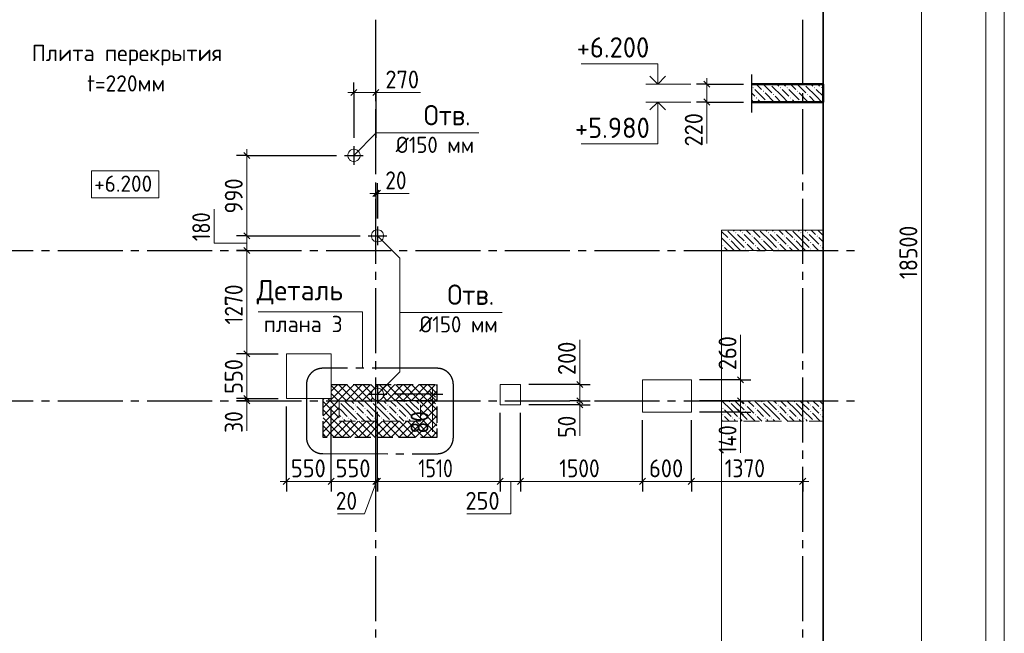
# Model space of a CAD drawing. Header units: millimetres. Extents: x 0 to 59400, y 0 to 42000.
# Tile 4 of 22: x 15433 to 27542, y 24071 to 31622. Entities that reach past the tile are written whole.
import ezdxf

# ---------------------------------------------------------------- set-up
doc = ezdxf.new("R2010")
doc.units = ezdxf.units.MM
doc.linetypes.add('______2', pattern=[270, 200, -70])
doc.linetypes.add('______5', pattern=[1100, 800, -100, 100, -100])
for name, color, linetype, lineweight in [('Standard', 7, 'Continuous', 25), ('ЖБ Перекрытие верхний уровень', 7, 'Continuous', 18), ('Общий01', 7, 'Continuous', 13), ('Примечания', 7, 'Continuous', 13), ('Размерная линия_ общее', 7, 'Continuous', 13)]:
    doc.layers.add(name, color=color, linetype=linetype, lineweight=lineweight)
doc.layers.add('ЖБ Пилон', color=7, linetype='______2', lineweight=13, true_color=0xa0a0a0)
doc.layers.add('Оси', color=7, linetype='______5', lineweight=13, true_color=0x656565)
doc.styles.add('ISOCPEUR', font='txt')

msp = doc.modelspace()

# ---------------------------------------------------------------- hatches: boundary and pattern name
at = {"layer": 'ЖБ Пилон', "linetype": 'Continuous', "lineweight": 18, "transparency": 33554687}
for points in [[(24234, 29000), (24241, 29006), (24247, 29000), (24241, 28993)], [(24234, 29000), (24241, 29006), (24247, 29000), (24241, 28993)], [(24314, 29000), (24321, 29006), (24327, 29000), (24321, 28993)], [(24314, 29000), (24321, 29006), (24327, 29000), (24321, 28993)], [(24434, 28960), (24441, 28966), (24447, 28960), (24441, 28953)], [(24434, 28960), (24441, 28966), (24447, 28960), (24441, 28953)], [(24634, 29000), (24641, 29006), (24647, 29000), (24641, 28993)], [(24634, 29000), (24641, 29006), (24647, 29000), (24641, 28993)], [(24714, 29000), (24721, 29006), (24727, 29000), (24721, 28993)], [(24714, 29000), (24721, 29006), (24727, 29000), (24721, 28993)], [(24834, 28960), (24841, 28966), (24847, 28960), (24841, 28953)], [(24834, 28960), (24841, 28966), (24847, 28960), (24841, 28953)], [(25034, 29000), (25041, 29006), (25047, 29000), (25041, 28993)], [(25034, 29000), (25041, 29006), (25047, 29000), (25041, 28993)], [(25114, 29000), (25121, 29006), (25127, 29000), (25121, 28993)], [(25114, 29000), (25121, 29006), (25127, 29000), (25121, 28993)], [(25234, 28960), (25241, 28966), (25247, 28960), (25241, 28953)], [(25234, 28960), (25241, 28966), (25247, 28960), (25241, 28953)], [(24074, 28840), (24081, 28846), (24087, 28840), (24081, 28833)], [(24074, 28840), (24081, 28846), (24087, 28840), (24081, 28833)], [(24154, 28920), (24161, 28926), (24167, 28920), (24161, 28913)], [(24154, 28920), (24161, 28926), (24167, 28920), (24161, 28913)], [(24354, 28880), (24361, 28886), (24367, 28880), (24361, 28873)], [(24354, 28880), (24361, 28886), (24367, 28880), (24361, 28873)], [(24474, 28840), (24481, 28846), (24487, 28840), (24481, 28833)], [(24474, 28840), (24481, 28846), (24487, 28840), (24481, 28833)], [(24554, 28920), (24561, 28926), (24567, 28920), (24561, 28913)], [(24554, 28920), (24561, 28926), (24567, 28920), (24561, 28913)], [(24754, 28880), (24761, 28886), (24767, 28880), (24761, 28873)], [(24754, 28880), (24761, 28886), (24767, 28880), (24761, 28873)], [(24874, 28840), (24881, 28846), (24887, 28840), (24881, 28833)], [(24874, 28840), (24881, 28846), (24887, 28840), (24881, 28833)], [(24954, 28920), (24961, 28926), (24967, 28920), (24961, 28913)], [(24954, 28920), (24961, 28926), (24967, 28920), (24961, 28913)], [(25154, 28880), (25161, 28886), (25167, 28880), (25161, 28873)], [(25154, 28880), (25161, 28886), (25167, 28880), (25161, 28873)], [(25274, 28840), (25281, 28846), (25287, 28840), (25281, 28833)], [(25274, 28840), (25281, 28846), (25287, 28840), (25281, 28833)], [(24354, 28800), (24361, 28806), (24367, 28800), (24361, 28793)], [(24354, 28800), (24361, 28806), (24367, 28800), (24361, 28793)], [(24754, 28800), (24761, 28806), (24767, 28800), (24761, 28793)], [(24754, 28800), (24761, 28806), (24767, 28800), (24761, 28793)], [(25154, 28800), (25161, 28806), (25167, 28800), (25161, 28793)], [(25154, 28800), (25161, 28806), (25167, 28800), (25161, 28793)], [(19363, 26924), (19367, 26920), (19363, 26915)], [(19554, 26880), (19561, 26886), (19567, 26880), (19561, 26873)], [(19754, 26920), (19761, 26926), (19767, 26920), (19761, 26913)], [(19954, 26880), (19961, 26886), (19967, 26880), (19961, 26873)], [(20154, 26920), (20161, 26926), (20167, 26920), (20161, 26913)], [(20354, 26880), (20361, 26886), (20363, 26884), (20363, 26875), (20361, 26873)], [(24154, 26920), (24161, 26926), (24167, 26920), (24161, 26913)], [(24154, 26920), (24161, 26926), (24167, 26920), (24161, 26913)], [(24354, 26880), (24361, 26886), (24367, 26880), (24361, 26873)], [(24354, 26880), (24361, 26886), (24367, 26880), (24361, 26873)], [(24554, 26920), (24561, 26926), (24567, 26920), (24561, 26913)], [(24554, 26920), (24561, 26926), (24567, 26920), (24561, 26913)], [(24754, 26880), (24761, 26886), (24767, 26880), (24761, 26873)], [(24754, 26880), (24761, 26886), (24767, 26880), (24761, 26873)], [(24954, 26920), (24961, 26926), (24967, 26920), (24961, 26913)], [(24954, 26920), (24961, 26926), (24967, 26920), (24961, 26913)], [(25154, 26880), (25161, 26886), (25167, 26880), (25161, 26873)], [(25154, 26880), (25161, 26886), (25167, 26880), (25161, 26873)], [(19554, 26800), (19561, 26806), (19567, 26800), (19561, 26793)], [(19674, 26840), (19681, 26846), (19687, 26840), (19681, 26833)], [(19674, 26760), (19681, 26766), (19687, 26760), (19681, 26753)], [(19954, 26800), (19961, 26806), (19967, 26800), (19961, 26793)], [(20074, 26840), (20081, 26846), (20087, 26840), (20081, 26833)], [(20074, 26760), (20081, 26766), (20087, 26760), (20081, 26753)], [(20354, 26800), (20361, 26806), (20363, 26804), (20363, 26795), (20361, 26793)], [(24074, 26840), (24081, 26846), (24087, 26840), (24081, 26833)], [(24074, 26840), (24081, 26846), (24087, 26840), (24081, 26833)], [(24074, 26760), (24081, 26766), (24087, 26760), (24081, 26753)], [(24074, 26760), (24081, 26766), (24087, 26760), (24081, 26753)], [(24354, 26800), (24361, 26806), (24367, 26800), (24361, 26793)], [(24354, 26800), (24361, 26806), (24367, 26800), (24361, 26793)], [(24474, 26840), (24481, 26846), (24487, 26840), (24481, 26833)], [(24474, 26840), (24481, 26846), (24487, 26840), (24481, 26833)], [(24474, 26760), (24481, 26766), (24487, 26760), (24481, 26753)], [(24474, 26760), (24481, 26766), (24487, 26760), (24481, 26753)], [(24754, 26800), (24761, 26806), (24767, 26800), (24761, 26793)], [(24754, 26800), (24761, 26806), (24767, 26800), (24761, 26793)], [(24874, 26840), (24881, 26846), (24887, 26840), (24881, 26833)], [(24874, 26840), (24881, 26846), (24887, 26840), (24881, 26833)], [(24874, 26760), (24881, 26766), (24887, 26760), (24881, 26753)], [(24874, 26760), (24881, 26766), (24887, 26760), (24881, 26753)], [(25154, 26800), (25161, 26806), (25167, 26800), (25161, 26793)], [(25154, 26800), (25161, 26806), (25167, 26800), (25161, 26793)], [(25274, 26840), (25281, 26846), (25287, 26840), (25281, 26833)], [(25274, 26840), (25281, 26846), (25287, 26840), (25281, 26833)], [(25274, 26760), (25281, 26766), (25287, 26760), (25281, 26753)], [(25274, 26760), (25281, 26766), (25287, 26760), (25281, 26753)], [(19394, 26720), (19401, 26726), (19407, 26720), (19401, 26713)], [(19474, 26720), (19481, 26726), (19487, 26720), (19481, 26713)], [(19597, 26682), (19601, 26686), (19605, 26682)], [(19794, 26720), (19801, 26726), (19807, 26720), (19801, 26713)], [(19874, 26720), (19881, 26726), (19887, 26720), (19881, 26713)], [(19997, 26682), (20001, 26686), (20005, 26682)], [(20194, 26720), (20201, 26726), (20207, 26720), (20201, 26713)], [(20274, 26720), (20281, 26726), (20287, 26720), (20281, 26713)], [(24194, 26720), (24201, 26726), (24207, 26720), (24201, 26713)], [(24194, 26720), (24201, 26726), (24207, 26720), (24201, 26713)], [(24274, 26720), (24281, 26726), (24287, 26720), (24281, 26713)], [(24274, 26720), (24281, 26726), (24287, 26720), (24281, 26713)], [(24397, 26682), (24401, 26686), (24405, 26682)], [(24397, 26682), (24401, 26686), (24405, 26682)], [(24594, 26720), (24601, 26726), (24607, 26720), (24601, 26713)], [(24594, 26720), (24601, 26726), (24607, 26720), (24601, 26713)], [(24674, 26720), (24681, 26726), (24687, 26720), (24681, 26713)], [(24674, 26720), (24681, 26726), (24687, 26720), (24681, 26713)], [(24797, 26682), (24801, 26686), (24805, 26682)], [(24797, 26682), (24801, 26686), (24805, 26682)], [(24994, 26720), (25001, 26726), (25007, 26720), (25001, 26713)], [(24994, 26720), (25001, 26726), (25007, 26720), (25001, 26713)], [(25074, 26720), (25081, 26726), (25087, 26720), (25081, 26713)], [(25074, 26720), (25081, 26726), (25087, 26720), (25081, 26713)], [(25197, 26682), (25201, 26686), (25205, 26682)], [(25197, 26682), (25201, 26686), (25205, 26682)]]:
    msp.add_hatch(color=7, dxfattribs=at).paths.add_polyline_path(points, flags=16)
at = {"layer": 'Общий01', "linetype": 'Continuous', "lineweight": 13, "transparency": 33554687}
for points in [[(24452, 30778), (24446, 30784), (24452, 30791), (24459, 30784)], [(24662, 30820), (24656, 30826), (24658, 30829), (24666, 30829), (24669, 30826)], [(24788, 30778), (24782, 30784), (24788, 30791), (24795, 30784)], [(24872, 30778), (24866, 30784), (24872, 30791), (24879, 30784)], [(25082, 30820), (25076, 30826), (25078, 30829), (25086, 30829), (25089, 30826)], [(25208, 30778), (25202, 30784), (25208, 30791), (25215, 30784)], [(25292, 30778), (25286, 30784), (25292, 30791), (25299, 30784)], [(24494, 30652), (24488, 30658), (24494, 30665), (24501, 30658)], [(24578, 30736), (24572, 30742), (24578, 30749), (24585, 30742)], [(24704, 30694), (24698, 30700), (24704, 30707), (24711, 30700)], [(24914, 30652), (24908, 30658), (24914, 30665), (24921, 30658)], [(24998, 30736), (24992, 30742), (24998, 30749), (25005, 30742)], [(25124, 30694), (25118, 30700), (25124, 30707), (25131, 30700)], [(24620, 30610), (24614, 30616), (24620, 30623), (24627, 30616)], [(25040, 30610), (25034, 30616), (25040, 30623), (25047, 30616)]]:
    msp.add_hatch(color=7, dxfattribs=at).paths.add_polyline_path(points, flags=16)

# ---------------------------------------------------------------- linework, layer by layer
at = {"layer": 'Standard', "color": 7, "linetype": '______5', "lineweight": -3, "transparency": 33554687}
for p, q in [((20566, 27332), (19159, 27332)), ((18959, 27132), (18959, 26482)), ((20766, 26481), (20766, 27132)), ((19159, 26282), (20566, 26281))]:
    msp.add_line(p, q, dxfattribs=at)
at = {"layer": 'Standard', "color": 9, "linetype": 'Continuous', "lineweight": -3, "true_color": 0xc7c7c7, "transparency": 33554687}
for p, q in [((19163, 26849), (19446, 27132)), ((19163, 26749), (19546, 27132)), ((19263, 27049), (19346, 27132)), ((19353, 27132), (19553, 26932)), ((19446, 26932), (19646, 27132)), ((19453, 27132), (19653, 26932)), ((19546, 26932), (19746, 27132)), ((19553, 27132), (19753, 26932)), ((19646, 26932), (19846, 27132)), ((19653, 27132), (19759, 27026)), ((19753, 27132), (19804, 27081)), ((19853, 27132), (20053, 26932)), ((19882, 27068), (19946, 27132)), ((19905, 26991), (20046, 27132)), ((19946, 26932), (20146, 27132)), ((19953, 27132), (20153, 26932)), ((20046, 26932), (20246, 27132)), ((20053, 27132), (20253, 26932)), ((20146, 26932), (20346, 27132)), ((20153, 27132), (20353, 26932)), ((20246, 26932), (20446, 27132)), ((20253, 27132), (20563, 26822)), ((20346, 26932), (20546, 27132)), ((20353, 27132), (20563, 26922)), ((20453, 27132), (20563, 27022)), ((20553, 27132), (20563, 27122)), ((19263, 27122), (19453, 26932)), ((19263, 27022), (19363, 26922)), ((20363, 26849), (20563, 27049)), ((19163, 26949), (19176, 26962)), ((19163, 26922), (19349, 26735)), ((19223, 26962), (19363, 26822)), ((19746, 26932), (19776, 26963)), ((19846, 26938), (19849, 26935)), ((19846, 26932), (19849, 26935)), ((19849, 26935), (19854, 26940)), ((19849, 26935), (19853, 26932)), ((19902, 26983), (19953, 26932)), ((20363, 26749), (20563, 26949)), ((20363, 26922), (20549, 26735)), ((19163, 26822), (19249, 26735)), ((19249, 26735), (19363, 26849)), ((20363, 26822), (20449, 26735)), ((20449, 26735), (20563, 26849)), ((19163, 26649), (19249, 26735)), ((19163, 26549), (19349, 26735)), ((19296, 26482), (19496, 26682)), ((19349, 26735), (19363, 26749)), ((19349, 26735), (19363, 26722)), ((19396, 26482), (19596, 26682)), ((19496, 26482), (19696, 26682)), ((19503, 26682), (19703, 26482)), ((19596, 26482), (19796, 26682)), ((19603, 26682), (19803, 26482)), ((19703, 26682), (19849, 26535)), ((19803, 26682), (19849, 26635)), ((19849, 26635), (19896, 26682)), ((19849, 26535), (19996, 26682)), ((19896, 26482), (20096, 26682)), ((19903, 26682), (20103, 26482)), ((19996, 26482), (20196, 26682)), ((20003, 26682), (20203, 26482)), ((20096, 26482), (20296, 26682)), ((20103, 26682), (20303, 26482)), ((20196, 26482), (20449, 26735)), ((20203, 26682), (20403, 26482)), ((20296, 26482), (20549, 26735)), ((20303, 26682), (20503, 26482)), ((20363, 26722), (20563, 26522)), ((20396, 26482), (20563, 26649)), ((20449, 26735), (20563, 26622)), ((20549, 26735), (20563, 26749)), ((20549, 26735), (20563, 26722)), ((19696, 26482), (19849, 26635)), ((19796, 26482), (19849, 26535)), ((19849, 26635), (20003, 26482)), ((19849, 26535), (19903, 26482)), ((20496, 26482), (20563, 26549))]:
    msp.add_line(p, q, dxfattribs=at)
at = {"layer": 'Standard', "color": 9, "linetype": '______2', "lineweight": -3, "true_color": 0xc7c7c7, "transparency": 33554687}
for p, q in [((19263, 27132), (20563, 27132)), ((20563, 27132), (20563, 26482)), ((19163, 26482), (19163, 26962)), ((20563, 26482), (19163, 26482))]:
    msp.add_line(p, q, dxfattribs=at)
at = {"layer": 'Standard', "color": 7, "linetype": 'Continuous', "lineweight": 18, "transparency": 33554687}
msp.add_lwpolyline([(27542, 41500), (2000, 41500), (2000, 12146), (27542, 12146), (27542, 41500)], dxfattribs=at)
at = {"layer": 'Standard', "color": 7, "linetype": 'Continuous', "lineweight": 13, "transparency": 33554687}
for points in [[(27313, 38032), (6813, 38032), (6813, 19532), (27313, 19532), (27313, 38032)], [(6813, 19532), (25313, 19532), (25313, 38032), (6813, 38032), (6813, 19532)], [(24063, 19532), (25313, 19532), (25313, 29032), (24063, 29032), (24063, 19532)]]:
    msp.add_lwpolyline(points, dxfattribs=at)
at = {"layer": 'Standard', "color": 9, "linetype": 'Continuous', "lineweight": -3, "true_color": 0xc7c7c7, "transparency": 33554687}
for points in [[(19163, 26722), (19304, 26580), (19304, 26580), (19403, 26482)], [(19196, 26482), (19269, 26556), (19269, 26556), (19396, 26682)], [(19249, 26735), (19364, 26621), (19364, 26621), (19503, 26482)], [(19403, 26682), (19423, 26662), (19423, 26662), (19603, 26482)], [(19163, 26622), (19245, 26539), (19245, 26539), (19303, 26482)], [(19163, 26522), (19186, 26498), (19186, 26498), (19203, 26482)]]:
    msp.add_lwpolyline(points, dxfattribs=at)
at = {"layer": 'Standard', "color": 7, "linetype": '______5', "lineweight": -3, "transparency": 33554687}
for centre, start, end in [((19159, 27132), 90, 180), ((20566, 27132), 0, 90), ((19159, 26482), 180, 270), ((20566, 26481), 270, 0)]:
    msp.add_arc(centre, 200, start, end, dxfattribs=at)
at = {"layer": 'ЖБ Перекрытие верхний уровень', "color": 7, "linetype": 'Continuous', "lineweight": 35, "transparency": 33554687}
msp.add_line((25313, 19532), (25313, 38032), dxfattribs=at)
at = {"layer": 'ЖБ Перекрытие верхний уровень', "color": 7, "linetype": 'Continuous', "lineweight": 13, "transparency": 33554687}
for p, q in [((19472, 29977), (19468, 29960)), ((19468, 29960), (19468, 29944)), ((19468, 29944), (19472, 29927)), ((19479, 29992), (19472, 29977)), ((19472, 29927), (19479, 29912)), ((19489, 30005), (19479, 29992)), ((19479, 29912), (19489, 29899)), ((19503, 30016), (19489, 30005)), ((19518, 30023), (19503, 30016)), ((19534, 30027), (19518, 30023)), ((19551, 30027), (19534, 30027)), ((19568, 30023), (19551, 30027)), ((19583, 30016), (19568, 30023)), ((19596, 30005), (19583, 30016)), ((19607, 29992), (19596, 30005)), ((19596, 29899), (19607, 29912)), ((19614, 29977), (19607, 29992)), ((19607, 29912), (19614, 29927)), ((19618, 29960), (19614, 29977)), ((19614, 29927), (19618, 29944)), ((19618, 29944), (19618, 29960)), ((19489, 29899), (19503, 29888)), ((19503, 29888), (19518, 29881)), ((19518, 29881), (19534, 29877)), ((19534, 29877), (19551, 29877)), ((19551, 29877), (19568, 29881)), ((19568, 29881), (19583, 29888)), ((19583, 29888), (19596, 29899)), ((19762, 28987), (19758, 28970)), ((19758, 28970), (19758, 28954)), ((19758, 28954), (19762, 28937)), ((19769, 29002), (19762, 28987)), ((19779, 29015), (19769, 29002)), ((19793, 29026), (19779, 29015)), ((19808, 29033), (19793, 29026)), ((19824, 29037), (19808, 29033)), ((19841, 29037), (19824, 29037)), ((19858, 29033), (19841, 29037)), ((19873, 29026), (19858, 29033)), ((19886, 29015), (19873, 29026)), ((19897, 29002), (19886, 29015)), ((19904, 28987), (19897, 29002)), ((19908, 28970), (19904, 28987)), ((19904, 28937), (19908, 28954)), ((19908, 28954), (19908, 28970)), ((19762, 28937), (19769, 28922)), ((19769, 28922), (19779, 28909)), ((19779, 28909), (19793, 28898)), ((19793, 28898), (19808, 28891)), ((19808, 28891), (19824, 28887)), ((19824, 28887), (19841, 28887)), ((19841, 28887), (19858, 28891)), ((19858, 28891), (19873, 28898)), ((19873, 28898), (19886, 28909)), ((19886, 28909), (19897, 28922)), ((19897, 28922), (19904, 28937)), ((19263, 27512), (18713, 27512)), ((18713, 27512), (18713, 26962)), ((19263, 26962), (19263, 27512)), ((21593, 27132), (21343, 27132)), ((21343, 27132), (21343, 26882)), ((21593, 26882), (21593, 27132)), ((23693, 27192), (23093, 27192)), ((23093, 27192), (23093, 26792)), ((23693, 26792), (23693, 27192)), ((19762, 27037), (19758, 27020)), ((19758, 27020), (19758, 27004)), ((19758, 27004), (19762, 26987)), ((19769, 27052), (19762, 27037)), ((19779, 27065), (19769, 27052)), ((19793, 27076), (19779, 27065)), ((19808, 27083), (19793, 27076)), ((19824, 27087), (19808, 27083)), ((19841, 27087), (19824, 27087)), ((19858, 27083), (19841, 27087)), ((19873, 27076), (19858, 27083)), ((19886, 27065), (19873, 27076)), ((19897, 27052), (19886, 27065)), ((19904, 27037), (19897, 27052)), ((19908, 27020), (19904, 27037)), ((19904, 26987), (19908, 27004)), ((19908, 27004), (19908, 27020)), ((18713, 26962), (19263, 26962)), ((19762, 26987), (19769, 26972)), ((19769, 26972), (19779, 26959)), ((19779, 26959), (19793, 26948)), ((19793, 26948), (19808, 26941)), ((19808, 26941), (19824, 26937)), ((19824, 26937), (19841, 26937)), ((19841, 26937), (19858, 26941)), ((19858, 26941), (19873, 26948)), ((19873, 26948), (19886, 26959)), ((19886, 26959), (19897, 26972)), ((19897, 26972), (19904, 26987)), ((21343, 26882), (21593, 26882)), ((23093, 26792), (23693, 26792))]:
    msp.add_line(p, q, dxfattribs=at)
at = {"layer": 'ЖБ Пилон', "color": 253, "linetype": '______2', "lineweight": 13, "true_color": 0xa0a0a0, "transparency": 33554687}
for p, q in [((24063, 29032), (24063, 28782)), ((25313, 29032), (24063, 29032)), ((24063, 29032), (24063, 28782)), ((25063, 29032), (24063, 29032)), ((25313, 28782), (25313, 29032)), ((24063, 28782), (25313, 28782)), ((24063, 28782), (25063, 28782)), ((19363, 26932), (19363, 26682)), ((20363, 26932), (19363, 26932)), ((20363, 26682), (20363, 26932)), ((24063, 26932), (24063, 26682)), ((25313, 26932), (24063, 26932)), ((24063, 26932), (24063, 26682)), ((25063, 26932), (24063, 26932)), ((25063, 26932), (25063, 26682)), ((25313, 26682), (25313, 26932)), ((19363, 26682), (20363, 26682)), ((24063, 26682), (25313, 26682)), ((24063, 26682), (25063, 26682))]:
    msp.add_line(p, q, dxfattribs=at)
at = {"layer": 'ЖБ Пилон', "color": 9, "linetype": 'Continuous', "lineweight": 18, "true_color": 0xc7c7c7, "transparency": 33554687}
for p, q in [((24063, 29017), (24141, 28940)), ((24063, 29017), (24141, 28940)), ((24261, 28900), (24141, 29020)), ((24261, 28900), (24141, 29020)), ((24208, 29032), (24221, 29020)), ((24208, 29032), (24221, 29020)), ((24261, 28980), (24341, 28900)), ((24261, 28980), (24341, 28900)), ((24301, 29020), (24288, 29032)), ((24301, 29020), (24288, 29032)), ((24341, 28980), (24461, 28860)), ((24341, 28980), (24461, 28860)), ((24368, 29032), (24421, 28980)), ((24368, 29032), (24421, 28980)), ((24448, 29032), (24541, 28940)), ((24448, 29032), (24541, 28940)), ((24661, 28900), (24541, 29020)), ((24661, 28900), (24541, 29020)), ((24608, 29032), (24621, 29020)), ((24608, 29032), (24621, 29020)), ((24661, 28980), (24741, 28900)), ((24661, 28980), (24741, 28900)), ((24701, 29020), (24688, 29032)), ((24701, 29020), (24688, 29032)), ((24741, 28980), (24861, 28860)), ((24741, 28980), (24861, 28860)), ((24768, 29032), (24821, 28980)), ((24768, 29032), (24821, 28980)), ((24848, 29032), (24941, 28940)), ((24848, 29032), (24941, 28940)), ((25061, 28900), (24941, 29020)), ((25061, 28900), (24941, 29020)), ((25008, 29032), (25021, 29020)), ((25008, 29032), (25021, 29020)), ((25061, 28980), (25141, 28900)), ((25061, 28980), (25141, 28900)), ((25101, 29020), (25088, 29032)), ((25101, 29020), (25088, 29032)), ((25141, 28980), (25261, 28860)), ((25141, 28980), (25261, 28860)), ((25168, 29032), (25221, 28980)), ((25168, 29032), (25221, 28980)), ((25248, 29032), (25313, 28967)), ((25248, 29032), (25313, 28967)), ((24181, 28820), (24063, 28937)), ((24181, 28820), (24063, 28937)), ((24181, 28900), (24261, 28820)), ((24181, 28900), (24261, 28820)), ((24261, 28900), (24341, 28820)), ((24261, 28900), (24341, 28820)), ((24421, 28820), (24381, 28860)), ((24421, 28820), (24381, 28860)), ((24581, 28820), (24461, 28940)), ((24581, 28820), (24461, 28940)), ((24581, 28900), (24661, 28820)), ((24581, 28900), (24661, 28820)), ((24661, 28900), (24741, 28820)), ((24661, 28900), (24741, 28820)), ((24821, 28820), (24781, 28860)), ((24821, 28820), (24781, 28860)), ((24981, 28820), (24861, 28940)), ((24981, 28820), (24861, 28940)), ((24981, 28900), (25061, 28820)), ((24981, 28900), (25061, 28820)), ((25061, 28900), (25141, 28820)), ((25061, 28900), (25141, 28820)), ((25221, 28820), (25181, 28860)), ((25221, 28820), (25181, 28860)), ((25313, 28887), (25261, 28940)), ((25313, 28887), (25261, 28940)), ((24101, 28820), (24138, 28782)), ((24101, 28820), (24138, 28782)), ((24181, 28820), (24218, 28782)), ((24181, 28820), (24218, 28782)), ((24261, 28820), (24298, 28782)), ((24261, 28820), (24298, 28782)), ((24458, 28782), (24421, 28820)), ((24458, 28782), (24421, 28820)), ((24501, 28820), (24538, 28782)), ((24501, 28820), (24538, 28782)), ((24581, 28820), (24618, 28782)), ((24581, 28820), (24618, 28782)), ((24661, 28820), (24698, 28782)), ((24661, 28820), (24698, 28782)), ((24858, 28782), (24821, 28820)), ((24858, 28782), (24821, 28820)), ((24901, 28820), (24938, 28782)), ((24901, 28820), (24938, 28782)), ((24981, 28820), (25018, 28782)), ((24981, 28820), (25018, 28782)), ((25061, 28820), (25098, 28782)), ((25061, 28820), (25098, 28782)), ((25258, 28782), (25221, 28820)), ((25258, 28782), (25221, 28820)), ((25301, 28820), (25313, 28807)), ((25301, 28820), (25313, 28807)), ((19381, 26900), (19461, 26820)), ((19461, 26900), (19428, 26932)), ((19461, 26900), (19541, 26820)), ((19508, 26932), (19541, 26900)), ((19588, 26932), (19661, 26860)), ((19781, 26820), (19668, 26932)), ((19781, 26900), (19861, 26820)), ((19861, 26900), (19828, 26932)), ((19861, 26900), (19941, 26820)), ((19908, 26932), (19941, 26900)), ((19988, 26932), (20061, 26860)), ((20181, 26820), (20068, 26932)), ((20181, 26900), (20261, 26820)), ((20261, 26900), (20228, 26932)), ((20261, 26900), (20341, 26820)), ((20308, 26932), (20341, 26900)), ((24181, 26820), (24068, 26932)), ((24181, 26820), (24068, 26932)), ((24181, 26900), (24261, 26820)), ((24181, 26900), (24261, 26820)), ((24261, 26900), (24228, 26932)), ((24261, 26900), (24228, 26932)), ((24261, 26900), (24341, 26820)), ((24261, 26900), (24341, 26820)), ((24308, 26932), (24341, 26900)), ((24308, 26932), (24341, 26900)), ((24388, 26932), (24461, 26860)), ((24388, 26932), (24461, 26860)), ((24581, 26820), (24468, 26932)), ((24581, 26820), (24468, 26932)), ((24581, 26900), (24661, 26820)), ((24581, 26900), (24661, 26820)), ((24661, 26900), (24628, 26932)), ((24661, 26900), (24628, 26932)), ((24661, 26900), (24741, 26820)), ((24661, 26900), (24741, 26820)), ((24708, 26932), (24741, 26900)), ((24708, 26932), (24741, 26900)), ((24788, 26932), (24861, 26860)), ((24788, 26932), (24861, 26860)), ((24981, 26820), (24868, 26932)), ((24981, 26820), (24868, 26932)), ((24981, 26900), (25061, 26820)), ((24981, 26900), (25061, 26820)), ((25061, 26900), (25028, 26932)), ((25061, 26900), (25028, 26932)), ((25061, 26900), (25141, 26820)), ((25061, 26900), (25141, 26820)), ((25108, 26932), (25141, 26900)), ((25108, 26932), (25141, 26900)), ((25188, 26932), (25261, 26860)), ((25188, 26932), (25261, 26860)), ((25313, 26887), (25268, 26932)), ((25313, 26887), (25268, 26932)), ((19381, 26820), (19363, 26837)), ((19381, 26820), (19461, 26740)), ((19461, 26820), (19581, 26700)), ((19621, 26820), (19581, 26860)), ((19581, 26780), (19678, 26682)), ((19661, 26780), (19621, 26820)), ((19701, 26820), (19781, 26740)), ((19781, 26820), (19861, 26740)), ((19861, 26820), (19981, 26700)), ((20021, 26820), (19981, 26860)), ((19981, 26780), (20078, 26682)), ((20061, 26780), (20021, 26820)), ((20101, 26820), (20181, 26740)), ((20181, 26820), (20261, 26740)), ((20261, 26820), (20363, 26717)), ((24101, 26820), (24181, 26740)), ((24101, 26820), (24181, 26740)), ((24181, 26820), (24261, 26740)), ((24181, 26820), (24261, 26740)), ((24261, 26820), (24381, 26700)), ((24261, 26820), (24381, 26700)), ((24421, 26820), (24381, 26860)), ((24421, 26820), (24381, 26860)), ((24381, 26780), (24478, 26682)), ((24381, 26780), (24478, 26682)), ((24461, 26780), (24421, 26820)), ((24461, 26780), (24421, 26820)), ((24501, 26820), (24581, 26740)), ((24501, 26820), (24581, 26740)), ((24581, 26820), (24661, 26740)), ((24581, 26820), (24661, 26740)), ((24661, 26820), (24781, 26700)), ((24661, 26820), (24781, 26700)), ((24821, 26820), (24781, 26860)), ((24821, 26820), (24781, 26860)), ((24781, 26780), (24878, 26682)), ((24781, 26780), (24878, 26682)), ((24861, 26780), (24821, 26820)), ((24861, 26780), (24821, 26820)), ((24901, 26820), (24981, 26740)), ((24901, 26820), (24981, 26740)), ((24981, 26820), (25061, 26740)), ((24981, 26820), (25061, 26740)), ((25061, 26820), (25181, 26700)), ((25061, 26820), (25181, 26700)), ((25221, 26820), (25181, 26860)), ((25221, 26820), (25181, 26860)), ((25181, 26780), (25278, 26682)), ((25181, 26780), (25278, 26682)), ((25261, 26780), (25221, 26820)), ((25261, 26780), (25221, 26820)), ((25301, 26820), (25313, 26807)), ((25301, 26820), (25313, 26807)), ((19363, 26757), (19381, 26740)), ((19438, 26682), (19421, 26700)), ((19501, 26700), (19518, 26682)), ((19701, 26740), (19758, 26682)), ((19838, 26682), (19821, 26700)), ((19901, 26700), (19918, 26682)), ((20101, 26740), (20158, 26682)), ((20238, 26682), (20221, 26700)), ((20301, 26700), (20318, 26682)), ((24063, 26697), (24078, 26682)), ((24063, 26697), (24078, 26682)), ((24101, 26740), (24158, 26682)), ((24101, 26740), (24158, 26682)), ((24238, 26682), (24221, 26700)), ((24238, 26682), (24221, 26700)), ((24301, 26700), (24318, 26682)), ((24301, 26700), (24318, 26682)), ((24501, 26740), (24558, 26682)), ((24501, 26740), (24558, 26682)), ((24638, 26682), (24621, 26700)), ((24638, 26682), (24621, 26700)), ((24701, 26700), (24718, 26682)), ((24701, 26700), (24718, 26682)), ((24901, 26740), (24958, 26682)), ((24901, 26740), (24958, 26682)), ((25038, 26682), (25021, 26700)), ((25038, 26682), (25021, 26700)), ((25101, 26700), (25118, 26682)), ((25101, 26700), (25118, 26682)), ((25301, 26740), (25313, 26727)), ((25301, 26740), (25313, 26727))]:
    msp.add_line(p, q, dxfattribs=at)
at = {"layer": 'Общий01', "color": 7, "linetype": 'Continuous', "lineweight": 35, "transparency": 33554687}
for p, q in [((23279, 30829), (23181, 30927)), ((23279, 30829), (23377, 30927)), ((23279, 30609), (23181, 30511)), ((23279, 30609), (23377, 30511))]:
    msp.add_line(p, q, dxfattribs=at)
at = {"layer": 'Общий01', "color": 7, "linetype": 'Continuous', "lineweight": 25, "transparency": 33554687}
msp.add_line((24433, 30949), (24433, 30479), dxfattribs=at)
at = {"layer": 'Общий01', "color": 7, "linetype": 'Continuous', "lineweight": 13, "transparency": 33554687}
for p, q in [((23687, 30829), (23133, 30829)), ((23687, 30829), (23133, 30829)), ((24473, 30763), (24599, 30637)), ((24491, 30829), (24557, 30763)), ((24575, 30829), (24683, 30721)), ((24809, 30679), (24683, 30805)), ((24743, 30829), (24767, 30805)), ((24809, 30763), (24893, 30679)), ((24851, 30805), (24827, 30829)), ((24893, 30763), (25019, 30637)), ((24911, 30829), (24977, 30763)), ((24995, 30829), (25103, 30721)), ((25229, 30679), (25103, 30805)), ((25163, 30829), (25187, 30805)), ((25229, 30763), (25313, 30680)), ((25271, 30805), (25247, 30829)), ((24433, 30720), (24473, 30679)), ((24543, 30609), (24515, 30637)), ((24711, 30609), (24599, 30721)), ((24725, 30679), (24795, 30609)), ((24809, 30679), (24879, 30609)), ((24963, 30609), (24935, 30637)), ((25131, 30609), (25019, 30721)), ((25145, 30679), (25215, 30609)), ((25229, 30679), (25299, 30609)), ((23687, 30609), (23133, 30609)), ((23687, 30609), (23162, 30609)), ((24433, 30636), (24459, 30609))]:
    msp.add_line(p, q, dxfattribs=at)
for points in [[(23279, 30829), (23279, 31080), (22340, 31080)], [(23279, 30609), (23279, 30096), (22340, 30096)], [(21078, 30228), (19818, 30228), (19543, 29952)], [(21368, 28019), (20109, 28019), (20109, 28686), (19833, 28962)], [(18364, 28027), (19648, 28027), (19648, 27332)], [(20109, 28019), (20109, 27288), (19833, 27012)]]:
    msp.add_lwpolyline(points, dxfattribs=at)
at = {"layer": 'Общий01', "color": 7, "linetype": 'Continuous', "lineweight": 50, "transparency": 33554687}
msp.add_lwpolyline([(24433, 30829), (25313, 30829), (25313, 30609), (24433, 30609)], dxfattribs=at)
at = {"layer": 'Общий01', "color": 7, "linetype": 'Continuous', "lineweight": 18, "transparency": 33554687}
msp.add_lwpolyline([(16316, 29431), (17142, 29431), (17142, 29764), (16316, 29764), (16316, 29431)], dxfattribs=at)
at = {"layer": 'Оси', "color": 8, "linetype": '______5', "lineweight": -3, "transparency": 33554687}
for p, q in [((19813, 16519), (19813, 38805)), ((25063, 16519), (25063, 38805)), ((19543, 30067), (19543, 29837)), ((19428, 29952), (19658, 29952)), ((19833, 29077), (19833, 28847)), ((19718, 28962), (19948, 28962)), ((3800, 28782), (25730, 28782)), ((19833, 27127), (19833, 26897)), ((19718, 27012), (19948, 27012)), ((3800, 26932), (25730, 26932))]:
    msp.add_line(p, q, dxfattribs=at)
at = {"layer": 'Примечания', "color": 7, "linetype": 'Continuous', "lineweight": 13, "transparency": 33554687}
for p, q in [((19813, 30726), (20363, 30726)), ((23882, 30609), (23882, 30099)), ((19833, 29485), (20223, 29485)), ((24298, 27192), (24298, 27742)), ((22322, 27132), (22322, 27682)), ((18225, 26932), (18225, 26562)), ((20510, 26932), (20510, 26552)), ((22322, 26882), (22322, 26502)), ((24298, 26792), (24298, 26292))]:
    msp.add_line(p, q, dxfattribs=at)
for points in [[(18225, 28872), (17825, 28872), (17825, 29292)], [(19822, 25941), (19672, 25541), (19342, 25541)], [(21472, 25941), (21472, 25541), (20932, 25541)]]:
    msp.add_lwpolyline(points, dxfattribs=at)
at = {"layer": 'Размерная линия_ общее', "color": 7, "linetype": 'Continuous', "lineweight": 13, "transparency": 33554687}
for p, q in [((23882, 30829), (23882, 30904)), ((23882, 30829), (23882, 30609)), ((19543, 30726), (19468, 30726)), ((19543, 30726), (19813, 30726)), ((19813, 30726), (19888, 30726)), ((23882, 30609), (23882, 30534)), ((18225, 29952), (18225, 30027)), ((19813, 29485), (19738, 29485)), ((19833, 29485), (19813, 29485)), ((19833, 29485), (19908, 29485)), ((18225, 28962), (18225, 28782)), ((18225, 28782), (18225, 27512)), ((18225, 27512), (18225, 26962)), ((24298, 27192), (24298, 27267)), ((22322, 27132), (22322, 27207)), ((22322, 26932), (22322, 27132)), ((24298, 27192), (24298, 26932)), ((20510, 27012), (20510, 27087)), ((20510, 27012), (20510, 26932)), ((18225, 26962), (18225, 26932)), ((18225, 26932), (18225, 26857)), ((20510, 26932), (20510, 26857)), ((22322, 26882), (22322, 26932)), ((24298, 26932), (24298, 26792)), ((22322, 26882), (22322, 26807)), ((24298, 26792), (24298, 26717)), ((18713, 25941), (18638, 25941)), ((19263, 25941), (18713, 25941)), ((19813, 25941), (19263, 25941)), ((19833, 25941), (19813, 25941)), ((21343, 25941), (19833, 25941)), ((21593, 25941), (21343, 25941)), ((23093, 25941), (21593, 25941)), ((25063, 25941), (23693, 25941)), ((25063, 25941), (25138, 25941))]:
    msp.add_line(p, q, dxfattribs=at)
at = {"layer": 'Размерная линия_ общее', "color": 7, "linetype": 'Continuous', "lineweight": 25, "transparency": 33554687}
for p, q in [((19505, 30689), (19580, 30764)), ((19775, 30689), (19850, 30764)), ((23845, 30867), (23920, 30792)), ((23845, 30647), (23920, 30572)), ((18188, 29989), (18263, 29914)), ((19850, 29523), (19775, 29448)), ((19870, 29523), (19795, 29448)), ((18188, 28999), (18263, 28924)), ((18188, 28820), (18263, 28745)), ((18188, 27549), (18263, 27475)), ((22359, 27094), (22284, 27170)), ((24261, 27229), (24336, 27154)), ((20472, 27049), (20547, 26975)), ((18188, 26999), (18263, 26924)), ((18188, 26970), (18263, 26894)), ((20472, 26970), (20547, 26894)), ((22359, 26894), (22284, 26970)), ((22359, 26845), (22284, 26920)), ((24261, 26970), (24336, 26894)), ((24261, 26829), (24336, 26754)), ((18750, 25978), (18675, 25903)), ((19300, 25978), (19225, 25903)), ((19850, 25978), (19775, 25903)), ((19870, 25978), (19795, 25903)), ((21380, 25978), (21305, 25903)), ((21630, 25978), (21555, 25903)), ((23130, 25978), (23055, 25903)), ((23730, 25978), (23655, 25903)), ((25100, 25978), (25025, 25903))]:
    msp.add_line(p, q, dxfattribs=at)
at = {"layer": 'Размерная линия_ общее', "color": 253, "linetype": 'Continuous', "lineweight": -3, "true_color": 0xa0a0a0, "transparency": 33554687}
for p, q in [((19543, 30726), (19543, 30851)), ((19813, 30726), (19813, 30851)), ((23882, 30829), (23757, 30829)), ((23882, 30829), (24007, 30829)), ((19543, 30726), (19543, 30601)), ((19543, 30726), (19543, 30167)), ((19813, 30726), (19813, 30601)), ((19813, 30726), (19813, 30167)), ((23882, 30609), (23757, 30609)), ((23882, 30609), (24007, 30609)), ((18225, 29952), (18100, 29952)), ((18225, 29952), (18350, 29952)), ((19813, 29485), (19813, 29610)), ((19833, 29485), (19833, 29610)), ((19813, 29485), (19813, 29360)), ((19813, 29485), (19813, 29177)), ((19833, 29485), (19833, 29360)), ((19833, 29485), (19833, 29177)), ((18225, 28962), (18100, 28962)), ((18225, 28962), (18350, 28962)), ((18225, 28962), (19618, 28962)), ((18225, 28782), (18100, 28782)), ((18225, 28782), (18350, 28782)), ((18225, 28782), (18225, 28782)), ((18225, 27512), (18100, 27512)), ((18225, 27512), (18350, 27512)), ((18225, 27512), (18613, 27512)), ((22322, 27132), (22197, 27132)), ((22322, 27132), (22447, 27132)), ((24298, 27192), (24173, 27192)), ((24298, 27192), (24423, 27192)), ((20510, 27012), (20048, 27012)), ((20510, 27012), (20385, 27012)), ((20510, 27012), (20635, 27012)), ((18225, 26962), (18100, 26962)), ((18225, 26932), (18100, 26932)), ((18225, 26962), (18350, 26962)), ((18225, 26962), (18613, 26962)), ((18225, 26932), (18350, 26932)), ((18225, 26932), (18225, 26932)), ((20510, 26932), (20048, 26932)), ((20510, 26932), (20385, 26932)), ((20510, 26932), (20635, 26932)), ((22322, 26932), (22197, 26932)), ((22322, 26932), (22447, 26932)), ((22322, 26932), (22322, 26932)), ((24298, 26932), (24173, 26932)), ((24298, 26932), (24423, 26932)), ((18713, 25941), (18713, 26862)), ((22322, 26882), (22197, 26882)), ((22322, 26882), (22447, 26882)), ((24298, 26792), (24173, 26792)), ((24298, 26792), (24423, 26792)), ((18713, 25941), (18713, 26066)), ((19263, 25941), (19263, 26066)), ((19813, 25941), (19813, 26066)), ((19833, 25941), (19833, 26066)), ((21343, 25941), (21343, 26066)), ((21593, 25941), (21593, 26066)), ((23093, 25941), (23093, 26066)), ((23693, 25941), (23693, 26066)), ((25063, 25941), (25063, 26066)), ((18713, 25941), (18713, 25816)), ((19263, 25941), (19263, 25816)), ((19813, 25941), (19813, 25816)), ((19833, 25941), (19833, 25816)), ((21343, 25941), (21343, 25816)), ((21593, 25941), (21593, 25816)), ((23093, 25941), (23093, 25816)), ((23693, 25941), (23693, 25816)), ((25063, 25941), (25063, 25816)), ((25063, 25941), (25063, 25941))]:
    msp.add_line(p, q, dxfattribs=at)
at = {"layer": 'Размерная линия_ общее', "color": 7, "linetype": 'Continuous', "lineweight": 13, "transparency": 33554687}
for points in [[(26522, 38032), (26522, 28805), (26522, 28805), (26522, 19532)], [(18225, 29952), (18225, 29179), (18225, 29179), (18225, 28962)], [(23693, 25941), (23682, 25941), (23682, 25941), (23526, 25941), (23526, 25941), (23093, 25941)]]:
    msp.add_lwpolyline(points, dxfattribs=at)
at = {"layer": 'Размерная линия_ общее', "color": 253, "linetype": 'Continuous', "lineweight": -3, "true_color": 0xa0a0a0, "transparency": 33554687}
for points in [[(23882, 30829), (24122, 30829), (24122, 30829), (24333, 30829)], [(23882, 30609), (24051, 30609), (24051, 30609), (24333, 30609)], [(18225, 29952), (18776, 29952), (18776, 29952), (19328, 29952)], [(22322, 27132), (22305, 27132), (22305, 27132), (21693, 27132)], [(24298, 27192), (24281, 27192), (24281, 27192), (23793, 27192)], [(24298, 26932), (24281, 26932), (24281, 26932), (23793, 26932)], [(19263, 25941), (19263, 25958), (19263, 25958), (19263, 26862)], [(19833, 25941), (19833, 25958), (19833, 25958), (19833, 25958), (19833, 25958), (19833, 26797)], [(21343, 25941), (21343, 25958), (21343, 25958), (21343, 25958), (21343, 25958), (21343, 25958), (21343, 25958), (21343, 26782)], [(21593, 25941), (21593, 25958), (21593, 25958), (21593, 25958), (21593, 25958), (21593, 25958), (21593, 25958), (21593, 26782)], [(22322, 26882), (22305, 26882), (22305, 26882), (21693, 26882)], [(24298, 26792), (24281, 26792), (24281, 26792), (23793, 26792)], [(23093, 25941), (23093, 25958), (23093, 25958), (23093, 25958), (23093, 25958), (23093, 25958), (23093, 25958), (23093, 25958), (23093, 25958), (23093, 26692)], [(23693, 25941), (23693, 25958), (23693, 25958), (23693, 25958), (23693, 25958), (23693, 25958), (23693, 25958), (23693, 25958), (23693, 25958), (23693, 25958), (23693, 25958), (23693, 26692)], [(19813, 25941), (19813, 25958), (19813, 25958), (19813, 25958), (19813, 25958), (19813, 26513)]]:
    msp.add_lwpolyline(points, dxfattribs=at)

# ---------------------------------------------------------------- texts
at = {"layer": 'Общий01', "color": 251, "linetype": 'Continuous', "lineweight": 18, "true_color": 0x656565, "transparency": 33554687, "char_height": 200, "attachment_point": 7, "style": 'ISOCPEUR'}
for s, insert, width in [('\\W0.98;Плита перекрытия', (15581, 31058), 2456.9), ('\\W0.96;t=220мм', (16261, 30738), 1095.55)]:
    msp.add_mtext(s, dxfattribs=dict(at, insert=insert, width=width))
at = {"layer": 'Общий01', "color": 7, "linetype": 'Continuous', "lineweight": 25, "transparency": 33554687, "attachment_point": 7, "style": 'ISOCPEUR'}
for s, insert, char_height, width in [('\\W0.95;+6.200', (22284, 31156), 250, 1067.86), ('\\W0.93;Отв.', (20403, 30322), 250, 790.94), ('\\W0.95;+5.980', (22261, 30167), 250, 1067.87), ('\\W0.93;Ø150 мм', (20057, 29982), 200, 1112.38), ('\\W0.96;Деталь', (18348, 28117), 250, 1294.23), ('\\W0.93;Отв.', (20693, 28113), 250, 790.94), ('\\W0.96;плана 3', (18433, 27777), 200, 1095.54), ('\\W0.93;Ø150 мм', (20347, 27773), 200, 1112.37)]:
    msp.add_mtext(s, dxfattribs=dict(at, insert=insert, char_height=char_height, width=width))
at = {"layer": 'Общий01', "color": 7, "linetype": 'Continuous', "lineweight": 18, "transparency": 33554687, "insert": (16349, 29504), "char_height": 200, "width": 854.28, "attachment_point": 7, "style": 'ISOCPEUR'}
msp.add_mtext('\\W0.95;+6.200', dxfattribs=at)
at = {"layer": 'Размерная линия_ общее', "color": 7, "linetype": 'Continuous', "lineweight": 25, "transparency": 33554687, "char_height": 220, "attachment_point": 7, "style": 'ISOCPEUR'}
for s, insert, width in [('\\W0.91;270', (19930, 30776), 561.98), ('\\W0.87;20', (19929, 29535), 403.93), ('\\W0.91;550', (18768, 25991), 561.98), ('\\W0.91;550', (19318, 25991), 562), ('\\W0.80;1510', (20335, 25991), 615.72), ('\\W0.87;1500', (22068, 25991), 666.9), ('\\W0.91;600', (23173, 25991), 561.98), ('\\W0.87;1370', (24103, 25991), 666.9), ('\\W0.87;20', (19320, 25591), 403.92), ('\\W0.91;250', (20915, 25591), 561.99)]:
    msp.add_mtext(s, dxfattribs=dict(at, insert=insert, width=width))
at = {"layer": 'Размерная линия_ общее', "color": 7, "linetype": 'Continuous', "lineweight": 25, "transparency": 33554687, "char_height": 220, "attachment_point": 7, "rotation": 90, "style": 'ISOCPEUR'}
for s, insert, width in [('\\W0.91;220', (23832, 30062), 561.98), ('\\W0.91;990', (18175, 29237), 562), ('\\W0.83;180', (17775, 28897), 508.57), ('\\W0.89;18500', (26472, 28430), 823.55), ('\\W0.87;1270', (18175, 27872), 666.9), ('\\W0.91;260', (24248, 27309), 562), ('\\W0.91;200', (22272, 27249), 561.99), ('\\W0.91;550', (18175, 27017), 561.98), ('\\W0.87;30', (18175, 26538), 403.94), ('\\W0.87;80', (20460, 26529), 403.92), ('\\W0.87;50', (22272, 26478), 403.93), ('\\W0.83;140', (24248, 26277), 531.41)]:
    msp.add_mtext(s, dxfattribs=dict(at, insert=insert, width=width))

doc.saveas('drawing.dxf')
